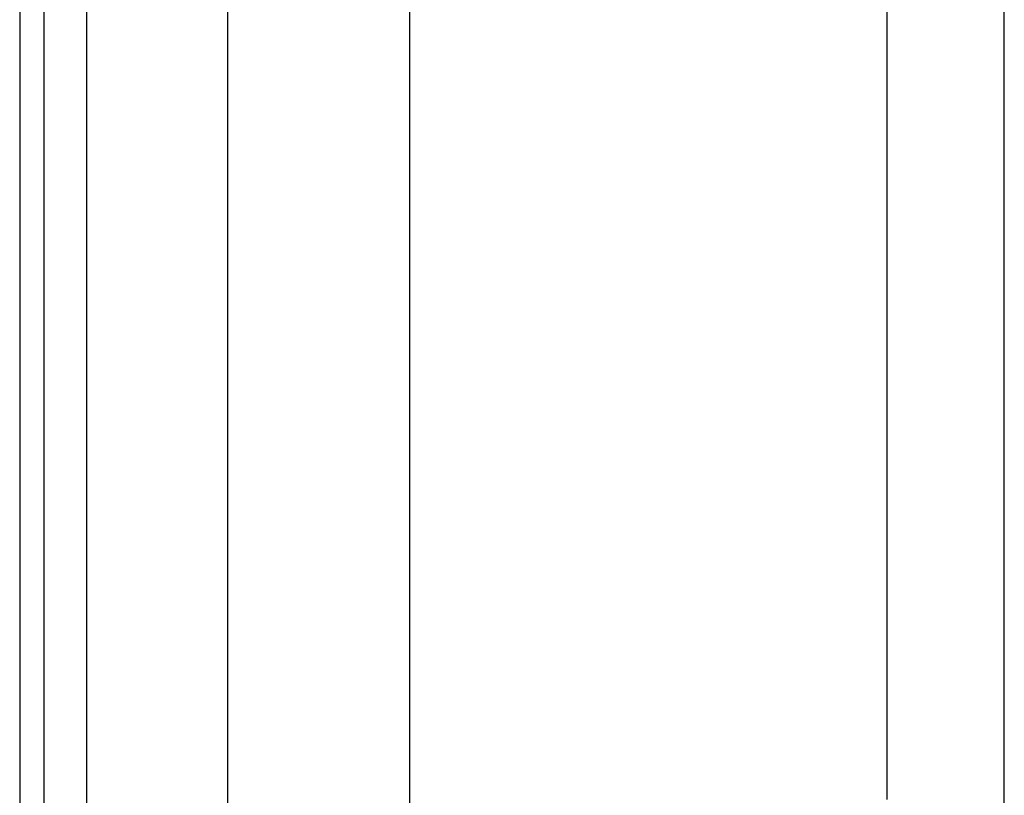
# Model space of a CAD drawing. Header units: inches. Extents: x 4 to 120, y 7 to 65.
# Tile 70 of 149: x 3.89 to 6.03, y 41.87 to 43.55. Entities that reach past the tile are written whole.
import ezdxf

# ---------------------------------------------------------------- set-up
doc = ezdxf.new("R2010")
doc.units = ezdxf.units.IN
doc.header["$MEASUREMENT"] = 0
doc.layers.add('Visible Edges(ANSI)', color=7, linetype='Continuous', lineweight=25)
doc.layers.add('Visible Tangent Edges(ANSI)', color=7, linetype='Continuous', lineweight=25)

msp = doc.modelspace()

# ---------------------------------------------------------------- linework, layer by layer
at = {"layer": 'Visible Edges(ANSI)'}
for p, q in [((3.894, 48.4274), (3.894, 18.9164)), ((3.947, 18.9164), (3.947, 48.4274)), ((6.031, 41.7732), (6.031, 45.6324)), ((5.7768, 41.8592), (5.7768, 44.0585)), ((4.3461, 23.4033), (4.3461, 43.9405)), ((4.7398, 43.9396), (4.7398, 23.4043))]:
    msp.add_line(p, q, dxfattribs=at)
at = {"layer": 'Visible Tangent Edges(ANSI)'}
msp.add_line((4.04, 18.9164), (4.04, 48.4274), dxfattribs=at)

doc.saveas('drawing.dxf')
